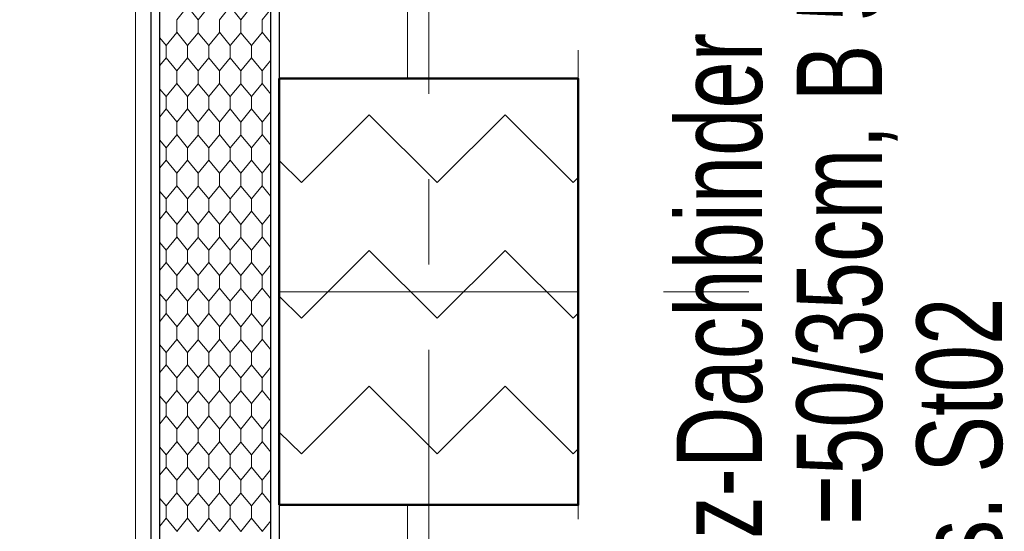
# Model space of a CAD drawing. Header units: metres. Extents: x 1306 to 1412, y -79 to 41.
# Tile 216 of 256: x 1342.466 to 1343.619, y -20.933 to -20.333. Entities that reach past the tile are written whole.
import ezdxf

# ---------------------------------------------------------------- set-up
doc = ezdxf.new("R2010")
doc.units = ezdxf.units.M
doc.header["$PDMODE"] = 65
doc.linetypes.add('AUSGEZOGEN', pattern=[0])
doc.linetypes.add('STRICHPUNKT2_S5', pattern=[0.5, 0.35, -0.05, 0.05, -0.05])
for name, color, linetype, lineweight in [('XR$2$Achsen', 4, 'AUSGEZOGEN', 13), ('XR$2$Allgemein', 4, 'AUSGEZOGEN', 13), ('XR$2$Möblierung', 4, 'AUSGEZOGEN', 13), ('XR$2$Wand', 1, 'AUSGEZOGEN', 50), ('XR$2$Wand Mauerwerk nt', 7, 'AUSGEZOGEN', 25), ('XR$3$Maßlinie 1_50', 7, 'AUSGEZOGEN', 25), ('XR$3$Text 1_50', 3, 'AUSGEZOGEN', 18), ('XR$5$Filling', 4, 'AUSGEZOGEN', 13), ('XR$5$Muster', 4, 'AUSGEZOGEN', 13)]:
    doc.layers.add(name, color=color, linetype=linetype, lineweight=lineweight)
doc.styles.add('ARIAL', font='arial.ttf')
doc.dimstyles.new('DIMSTYLE_11', dxfattribs={"dimtxt": 0.15, "dimasz": 0.03, "dimexe": 0, "dimexo": 0, "dimgap": 0.075, "dimtad": 2, "dimrnd": 0.005, "dimzin": 4, "dimdsep": 46, "dimtxsty": 'ARIAL', "dimblk1": 'ALL_ML_STRICH', "dimblk2": 'ALL_ML_STRICH', "dimsah": 1, "dimcen": 0, "dimclrd": 3, "dimclre": 3, "dimclrt": 3, "dimadec": 0, "dimazin": 0, "dimtfac": 1, "dimtdec": 0, "dimtix": 1, "dimtmove": 2, "dimatfit": 3, "dimfxl": 0, "dimtzin": 0, "dimlwd": 0, "dimlwe": 25, "dimarcsym": 0})
doc.dimstyles.new('DIMSTYLE_12', dxfattribs={"dimtxt": 0.15, "dimasz": 0.03, "dimexe": 0, "dimexo": 0, "dimgap": 0.075, "dimtad": 2, "dimdec": 3, "dimrnd": 0.005, "dimzin": 4, "dimdsep": 46, "dimtxsty": 'ARIAL', "dimblk1": 'ALL_ML_STRICH', "dimblk2": 'ALL_ML_STRICH', "dimsah": 1, "dimcen": 0, "dimclrd": 3, "dimclre": 3, "dimclrt": 3, "dimadec": 0, "dimazin": 0, "dimtfac": 1, "dimtdec": 0, "dimtix": 1, "dimtmove": 2, "dimatfit": 3, "dimfxl": 0, "dimtzin": 0, "dimlwd": 0, "dimlwe": 25, "dimarcsym": 0})
doc.dimstyles.new('DIMSTYLE_24', dxfattribs={"dimtxt": 0.225, "dimasz": 0.15, "dimexe": 0, "dimexo": 0, "dimgap": 0.1125, "dimtad": 2, "dimrnd": 0.005, "dimzin": 4, "dimdsep": 46, "dimtxsty": 'ARIAL', "dimblk1": 'ALL_ML_STRICH', "dimblk2": 'ALL_ML_STRICH', "dimsah": 1, "dimcen": 0, "dimclrd": 3, "dimclre": 3, "dimclrt": 3, "dimadec": 0, "dimazin": 0, "dimtfac": 1, "dimtdec": 0, "dimtix": 1, "dimtmove": 2, "dimatfit": 3, "dimfxl": 0, "dimtzin": 0, "dimlwd": 0, "dimlwe": 25, "dimarcsym": 0})
doc.dimstyles.new('DIMSTYLE_9', dxfattribs={"dimtxt": 0.15, "dimasz": 0.03, "dimexe": 0, "dimexo": 0, "dimgap": 0.075, "dimtad": 2, "dimdec": 1, "dimlfac": 100, "dimrnd": 0.5, "dimzin": 4, "dimdsep": 46, "dimtxsty": 'ARIAL', "dimblk1": 'ALL_ML_STRICH', "dimblk2": 'ALL_ML_STRICH', "dimsah": 1, "dimcen": 0, "dimclrd": 3, "dimclre": 3, "dimclrt": 3, "dimadec": 0, "dimazin": 0, "dimtfac": 1, "dimtdec": 0, "dimtix": 1, "dimtmove": 2, "dimatfit": 3, "dimfxl": 0, "dimtvp": 1.2, "dimtzin": 0, "dimlwd": 0, "dimlwe": 25, "dimarcsym": 0})

# ---------------------------------------------------------------- blocks, each defined once
blk = doc.blocks.new('ALL_ML_STRICH')
at = {"color": 0, "linetype": 'ByBlock', "lineweight": -2}
for p, q in [((0, -0.5), (0, 0.5)), ((-0.3, -0.3), (0.3, 0.3)), ((-1, 0), (0.5, 0))]:
    blk.add_line(p, q, dxfattribs=at)
blk = doc.blocks.new('*D782')
at = {"layer": 'DEFPOINTS', "color": 3, "linetype": 'AUSGEZOGEN', "lineweight": 25, "transparency": 33554687}
for p in [(1343.1201, -10.9591), (1343.1201, -20.1112), (1361.0601, -20.5034)]:
    blk.add_point(p, dxfattribs=at)
at = {"layer": 'XR$3$Maßlinie 1_50', "color": 3, "linetype": 'AUSGEZOGEN', "lineweight": -2, "transparency": 33554687}
for p, q in [((1343.1201, -11.0091), (1343.1201, -10.9591)), ((1343.1201, -10.9591), (1361.0601, -10.9591)), ((1361.0601, -11.0091), (1361.0601, -10.9591))]:
    blk.add_line(p, q, dxfattribs=at)
at = {"layer": 'XR$3$Maßlinie 1_50', "color": 3, "linetype": 'AUSGEZOGEN', "lineweight": 25, "transparency": 33554687, "xscale": 0.03000000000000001, "yscale": 0.03000000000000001, "zscale": 0.03000000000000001, "rotation": 180}
blk.add_blockref('ALL_ML_STRICH', (1343.1201, -10.9591), dxfattribs=at)
at = {"layer": 'XR$3$Maßlinie 1_50', "color": 3, "linetype": 'AUSGEZOGEN', "lineweight": 25, "transparency": 33554687, "xscale": 0.03000000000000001, "yscale": 0.03000000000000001, "zscale": 0.03000000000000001}
blk.add_blockref('ALL_ML_STRICH', (1361.0601, -10.9591), dxfattribs=at)
at = {"layer": 'XR$3$Maßlinie 1_50', "color": 3, "linetype": 'AUSGEZOGEN', "lineweight": 25, "transparency": 33554687, "insert": (1352.0944, -10.8315), "char_height": 0.15, "width": 0.6, "attachment_point": 5, "style": 'ARIAL'}
blk.add_mtext('\\W0.80;\\A1;{\\A1;{17.94\\H0.099000;\\S^ ;}}', dxfattribs=at)
blk = doc.blocks.new('*D925')
at = {"layer": 'DEFPOINTS', "color": 3, "linetype": 'AUSGEZOGEN', "lineweight": 25, "transparency": 33554687}
for p in [(1369.4635, -19.7832), (1340.4241, -23.5432), (1369.6038, -23.5432)]:
    blk.add_point(p, dxfattribs=at)
at = {"layer": 'XR$3$Maßlinie 1_50', "color": 3, "linetype": 'AUSGEZOGEN', "lineweight": -2, "transparency": 33554687}
for p, q in [((1340.4741, -19.7832), (1340.4241, -19.7832)), ((1340.4241, -23.5432), (1340.4241, -19.7832)), ((1340.4741, -23.5432), (1340.4241, -23.5432))]:
    blk.add_line(p, q, dxfattribs=at)
at = {"layer": 'XR$3$Maßlinie 1_50', "color": 3, "linetype": 'AUSGEZOGEN', "lineweight": 25, "transparency": 33554687, "xscale": 0.03000000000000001, "yscale": 0.03000000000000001, "zscale": 0.03000000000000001}
for p, rotation in [((1340.4241, -19.7832), 90), ((1340.4241, -23.5432), 270)]:
    blk.add_blockref('ALL_ML_STRICH', p, dxfattribs=dict(at, rotation=rotation))
at = {"layer": 'XR$3$Maßlinie 1_50', "color": 3, "linetype": 'AUSGEZOGEN', "lineweight": 25, "transparency": 33554687, "insert": (1340.2964, -21.6545), "char_height": 0.15, "width": 0.48, "attachment_point": 5, "rotation": 90, "style": 'ARIAL'}
blk.add_mtext('\\W0.80;\\A1;{\\A1;{3.76\\H0.099000;\\S^ ;}}', dxfattribs=at)
blk = doc.blocks.new('*D936')
at = {"layer": 'DEFPOINTS', "color": 3, "linetype": 'AUSGEZOGEN', "lineweight": 25, "transparency": 33554687}
for p in [(1364.6906, -20.5332), (1338.8241, -25.2932), (1365.5224, -25.2932)]:
    blk.add_point(p, dxfattribs=at)
at = {"layer": 'XR$3$Maßlinie 1_50', "color": 3, "linetype": 'AUSGEZOGEN', "lineweight": -2, "transparency": 33554687}
for p, q in [((1338.8741, -20.5332), (1338.8241, -20.5332)), ((1338.8241, -25.2932), (1338.8241, -20.5332)), ((1338.8741, -25.2932), (1338.8241, -25.2932))]:
    blk.add_line(p, q, dxfattribs=at)
at = {"layer": 'XR$3$Maßlinie 1_50', "color": 3, "linetype": 'AUSGEZOGEN', "lineweight": 25, "transparency": 33554687, "xscale": 0.03000000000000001, "yscale": 0.03000000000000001, "zscale": 0.03000000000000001}
for p, rotation in [((1338.8241, -20.5332), 90), ((1338.8241, -25.2932), 270)]:
    blk.add_blockref('ALL_ML_STRICH', p, dxfattribs=dict(at, rotation=rotation))
at = {"layer": 'XR$3$Maßlinie 1_50', "color": 3, "linetype": 'AUSGEZOGEN', "lineweight": 25, "transparency": 33554687, "insert": (1338.6965, -22.9045), "char_height": 0.15, "width": 0.48, "attachment_point": 5, "rotation": 90, "style": 'ARIAL'}
blk.add_mtext('\\W0.80;\\A1;{\\A1;{4.76\\H0.099000;\\S^ ;}}', dxfattribs=at)
blk = doc.blocks.new('*D937')
at = {"layer": 'DEFPOINTS', "color": 3, "linetype": 'AUSGEZOGEN', "lineweight": 25, "transparency": 33554687}
for p in [(1364.657, -20.2932), (1338.8241, -20.5332), (1364.6906, -20.5332)]:
    blk.add_point(p, dxfattribs=at)
at = {"layer": 'XR$3$Maßlinie 1_50', "color": 3, "linetype": 'AUSGEZOGEN', "lineweight": -2, "transparency": 33554687}
for p, q in [((1338.8741, -20.2932), (1338.8241, -20.2932)), ((1338.8241, -20.5332), (1338.8241, -20.2932)), ((1338.8741, -20.5332), (1338.8241, -20.5332))]:
    blk.add_line(p, q, dxfattribs=at)
at = {"layer": 'XR$3$Maßlinie 1_50', "color": 3, "linetype": 'AUSGEZOGEN', "lineweight": 25, "transparency": 33554687, "xscale": 0.03000000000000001, "yscale": 0.03000000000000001, "zscale": 0.03000000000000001}
for p, rotation in [((1338.8241, -20.2932), 90), ((1338.8241, -20.5332), 270)]:
    blk.add_blockref('ALL_ML_STRICH', p, dxfattribs=dict(at, rotation=rotation))
at = {"layer": 'XR$3$Maßlinie 1_50', "color": 3, "linetype": 'AUSGEZOGEN', "lineweight": 25, "transparency": 33554687, "insert": (1338.6991, -20.4184), "char_height": 0.15, "width": 0.48, "attachment_point": 5, "rotation": 90, "style": 'ARIAL'}
blk.add_mtext('\\W0.80;\\A1;{\\A1;{24\\H0.099000;\\S^ ;}}', dxfattribs=at)
blk = doc.blocks.new('*D941')
at = {"layer": 'DEFPOINTS', "color": 3, "linetype": 'AUSGEZOGEN', "lineweight": 25, "transparency": 33554687}
for p in [(1345.781, -15.8182), (1336.4241, -30.1182), (1345.781, -30.1182)]:
    blk.add_point(p, dxfattribs=at)
at = {"layer": 'XR$3$Maßlinie 1_50', "color": 3, "linetype": 'AUSGEZOGEN', "lineweight": -2, "transparency": 33554687}
for p, q in [((1337.0241, -15.8182), (1336.4241, -15.8182)), ((1336.4241, -30.1182), (1336.4241, -15.8182)), ((1337.0241, -30.1182), (1336.4241, -30.1182))]:
    blk.add_line(p, q, dxfattribs=at)
at = {"layer": 'XR$3$Maßlinie 1_50', "color": 3, "linetype": 'AUSGEZOGEN', "lineweight": 25, "transparency": 33554687, "xscale": 0.15, "yscale": 0.15, "zscale": 0.15}
for p, rotation in [((1336.4241, -15.8182), 90), ((1336.4241, -30.1182), 270)]:
    blk.add_blockref('ALL_ML_STRICH', p, dxfattribs=dict(at, rotation=rotation))
at = {"layer": 'XR$3$Maßlinie 1_50', "color": 3, "linetype": 'AUSGEZOGEN', "lineweight": 25, "transparency": 33554687, "insert": (1336.2577, -22.9617), "char_height": 0.225, "width": 0.9, "attachment_point": 5, "rotation": 90, "style": 'ARIAL'}
blk.add_mtext('\\W0.80;\\A1;{\\fArial|i0|b1;\\A1;{14.30\\H0.148500;\\S^ ;}}', dxfattribs=at)
blk = doc.blocks.new('*D947')
at = {"layer": 'DEFPOINTS', "color": 3, "linetype": 'AUSGEZOGEN', "lineweight": 25, "transparency": 33554687}
for p in [(1360.4431, -16.2182), (1338.0241, -29.7182), (1360.4431, -29.7182)]:
    blk.add_point(p, dxfattribs=at)
at = {"layer": 'XR$3$Maßlinie 1_50', "color": 3, "linetype": 'AUSGEZOGEN', "lineweight": -2, "transparency": 33554687}
for p, q in [((1338.0741, -16.2182), (1338.0241, -16.2182)), ((1338.0241, -29.7182), (1338.0241, -16.2182)), ((1338.0741, -29.7182), (1338.0241, -29.7182))]:
    blk.add_line(p, q, dxfattribs=at)
at = {"layer": 'XR$3$Maßlinie 1_50', "color": 3, "linetype": 'AUSGEZOGEN', "lineweight": 25, "transparency": 33554687, "xscale": 0.03000000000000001, "yscale": 0.03000000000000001, "zscale": 0.03000000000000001}
for p, rotation in [((1338.0241, -16.2182), 90), ((1338.0241, -29.7182), 270)]:
    blk.add_blockref('ALL_ML_STRICH', p, dxfattribs=dict(at, rotation=rotation))
at = {"layer": 'XR$3$Maßlinie 1_50', "color": 3, "linetype": 'AUSGEZOGEN', "lineweight": 25, "transparency": 33554687, "insert": (1337.8964, -22.964), "char_height": 0.15, "width": 0.6, "attachment_point": 5, "rotation": 90, "style": 'ARIAL'}
blk.add_mtext('\\W0.80;\\A1;{\\A1;{13.50\\H0.099000;\\S^ ;}}', dxfattribs=at)
blk = doc.blocks.new('*D954')
at = {"layer": 'DEFPOINTS', "color": 3, "linetype": 'AUSGEZOGEN', "lineweight": 25, "transparency": 33554687}
for p in [(1348.5771, -16.2182), (1337.2241, -29.7182), (1351.262, -29.7182)]:
    blk.add_point(p, dxfattribs=at)
at = {"layer": 'XR$3$Maßlinie 1_50', "color": 3, "linetype": 'AUSGEZOGEN', "lineweight": -2, "transparency": 33554687}
for p, q in [((1337.2741, -16.2182), (1337.2241, -16.2182)), ((1337.2241, -29.7182), (1337.2241, -16.2182)), ((1337.2741, -29.7182), (1337.2241, -29.7182))]:
    blk.add_line(p, q, dxfattribs=at)
at = {"layer": 'XR$3$Maßlinie 1_50', "color": 3, "linetype": 'AUSGEZOGEN', "lineweight": 25, "transparency": 33554687, "xscale": 0.03000000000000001, "yscale": 0.03000000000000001, "zscale": 0.03000000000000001}
for p, rotation in [((1337.2241, -16.2182), 90), ((1337.2241, -29.7182), 270)]:
    blk.add_blockref('ALL_ML_STRICH', p, dxfattribs=dict(at, rotation=rotation))
at = {"layer": 'XR$3$Maßlinie 1_50', "color": 3, "linetype": 'AUSGEZOGEN', "lineweight": 25, "transparency": 33554687, "insert": (1337.0964, -22.964), "char_height": 0.15, "width": 0.6, "attachment_point": 5, "rotation": 90, "style": 'ARIAL'}
blk.add_mtext('\\W0.80;\\A1;{\\A1;{13.50\\H0.099000;\\S^ ;}}', dxfattribs=at)
blk = doc.blocks.new('*D959')
at = {"layer": 'DEFPOINTS', "color": 3, "linetype": 'AUSGEZOGEN', "lineweight": 25, "transparency": 33554687}
for p in [(1342.9601, -15.8182), (1341.2241, -27.7032), (1342.6271, -27.7032)]:
    blk.add_point(p, dxfattribs=at)
at = {"layer": 'XR$3$Maßlinie 1_50', "color": 3, "linetype": 'AUSGEZOGEN', "lineweight": -2, "transparency": 33554687}
for p, q in [((1341.2741, -15.8182), (1341.2241, -15.8182)), ((1341.2241, -27.7032), (1341.2241, -15.8182)), ((1341.2741, -27.7032), (1341.2241, -27.7032))]:
    blk.add_line(p, q, dxfattribs=at)
at = {"layer": 'XR$3$Maßlinie 1_50', "color": 3, "linetype": 'AUSGEZOGEN', "lineweight": 25, "transparency": 33554687, "xscale": 0.03000000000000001, "yscale": 0.03000000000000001, "zscale": 0.03000000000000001}
for p, rotation in [((1341.2241, -15.8182), 90), ((1341.2241, -27.7032), 270)]:
    blk.add_blockref('ALL_ML_STRICH', p, dxfattribs=dict(at, rotation=rotation))
at = {"layer": 'XR$3$Maßlinie 1_50', "color": 3, "linetype": 'AUSGEZOGEN', "lineweight": 25, "transparency": 33554687, "insert": (1341.0965, -21.7445), "char_height": 0.15, "width": 0.72, "attachment_point": 5, "rotation": 90, "style": 'ARIAL'}
blk.add_mtext('\\W0.80;\\A1;{\\A1;{11.88\\H0.099000;\\S5^ ;}}', dxfattribs=at)
blk = doc.blocks.new('*D1081')
at = {"layer": 'DEFPOINTS', "color": 3, "linetype": 'AUSGEZOGEN', "lineweight": 25, "transparency": 33554687}
for p in [(1365.909, -20.5332), (1339.6241, -25.2932), (1365.8652, -25.2932)]:
    blk.add_point(p, dxfattribs=at)
at = {"layer": 'XR$3$Maßlinie 1_50', "color": 3, "linetype": 'AUSGEZOGEN', "lineweight": -2, "transparency": 33554687}
for p, q in [((1339.6741, -20.5332), (1339.6241, -20.5332)), ((1339.6241, -25.2932), (1339.6241, -20.5332)), ((1339.6741, -25.2932), (1339.6241, -25.2932))]:
    blk.add_line(p, q, dxfattribs=at)
at = {"layer": 'XR$3$Maßlinie 1_50', "color": 3, "linetype": 'AUSGEZOGEN', "lineweight": 25, "transparency": 33554687, "xscale": 0.03000000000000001, "yscale": 0.03000000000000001, "zscale": 0.03000000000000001}
for p, rotation in [((1339.6241, -20.5332), 90), ((1339.6241, -25.2932), 270)]:
    blk.add_blockref('ALL_ML_STRICH', p, dxfattribs=dict(at, rotation=rotation))
at = {"layer": 'XR$3$Maßlinie 1_50', "color": 3, "linetype": 'AUSGEZOGEN', "lineweight": 25, "transparency": 33554687, "insert": (1339.4965, -22.9045), "char_height": 0.15, "width": 0.48, "attachment_point": 5, "rotation": 90, "style": 'ARIAL'}
blk.add_mtext('\\W0.80;\\A1;{\\A1;{4.76\\H0.099000;\\S^ ;}}', dxfattribs=at)
blk = doc.blocks.new('*D1082')
at = {"layer": 'DEFPOINTS', "color": 3, "linetype": 'AUSGEZOGEN', "lineweight": 25, "transparency": 33554687}
for p in [(1365.728, -20.2932), (1339.6241, -20.5332), (1365.909, -20.5332)]:
    blk.add_point(p, dxfattribs=at)
at = {"layer": 'XR$3$Maßlinie 1_50', "color": 3, "linetype": 'AUSGEZOGEN', "lineweight": -2, "transparency": 33554687}
for p, q in [((1339.6741, -20.2932), (1339.6241, -20.2932)), ((1339.6241, -20.5332), (1339.6241, -20.2932)), ((1339.6741, -20.5332), (1339.6241, -20.5332))]:
    blk.add_line(p, q, dxfattribs=at)
at = {"layer": 'XR$3$Maßlinie 1_50', "color": 3, "linetype": 'AUSGEZOGEN', "lineweight": 25, "transparency": 33554687, "xscale": 0.03000000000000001, "yscale": 0.03000000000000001, "zscale": 0.03000000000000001}
for p, rotation in [((1339.6241, -20.2932), 90), ((1339.6241, -20.5332), 270)]:
    blk.add_blockref('ALL_ML_STRICH', p, dxfattribs=dict(at, rotation=rotation))
at = {"layer": 'XR$3$Maßlinie 1_50', "color": 3, "linetype": 'AUSGEZOGEN', "lineweight": 25, "transparency": 33554687, "insert": (1339.4991, -20.4184), "char_height": 0.15, "width": 0.48, "attachment_point": 5, "rotation": 90, "style": 'ARIAL'}
blk.add_mtext('\\W0.80;\\A1;{\\A1;{24\\H0.099000;\\S^ ;}}', dxfattribs=at)
blk = doc.blocks.new('MUSTER_1')
at = {"layer": 'XR$5$Muster', "color": 52, "linetype": 'AUSGEZOGEN', "lineweight": 13, "transparency": 33554687}
for p, q in [((1342.75, -20.3326), (1342.7601, -20.3201)), ((1342.65, -20.34), (1342.65, -20.3326)), ((1342.65, -20.3474), (1342.65, -20.34)), ((1342.6749, -20.3327), (1342.6749, -20.34)), ((1342.6749, -20.3479), (1342.6749, -20.34)), ((1342.7, -20.34), (1342.7, -20.3326)), ((1342.7, -20.3474), (1342.7, -20.34)), ((1342.7249, -20.3327), (1342.7249, -20.34)), ((1342.7249, -20.3479), (1342.7249, -20.34)), ((1342.75, -20.34), (1342.75, -20.3326)), ((1342.75, -20.3474), (1342.75, -20.34)), ((1342.65, -20.3475), (1342.6375, -20.3627)), ((1342.6624, -20.3627), (1342.65, -20.3474)), ((1342.7, -20.3475), (1342.6875, -20.3627)), ((1342.7124, -20.3627), (1342.7, -20.3474)), ((1342.75, -20.3475), (1342.7375, -20.3627)), ((1342.7601, -20.3599), (1342.75, -20.3474)), ((1342.6375, -20.3627), (1342.6301, -20.354)), ((1342.6375, -20.3773), (1342.6375, -20.3627)), ((1342.6624, -20.3627), (1342.6624, -20.3773)), ((1342.6875, -20.3773), (1342.6875, -20.3627)), ((1342.7124, -20.3627), (1342.7124, -20.3773)), ((1342.7375, -20.3773), (1342.7375, -20.3627)), ((1342.6301, -20.3864), (1342.6375, -20.3773)), ((1342.65, -20.3925), (1342.6375, -20.3773)), ((1342.7, -20.3925), (1342.6875, -20.3773)), ((1342.75, -20.3925), (1342.7375, -20.3773)), ((1342.75, -20.3926), (1342.7601, -20.3801)), ((1342.65, -20.4), (1342.65, -20.3926)), ((1342.6749, -20.3927), (1342.6749, -20.4)), ((1342.7, -20.4), (1342.7, -20.3926)), ((1342.7249, -20.3927), (1342.7249, -20.4)), ((1342.75, -20.4), (1342.75, -20.3926)), ((1342.65, -20.4075), (1342.6375, -20.4227)), ((1342.65, -20.4074), (1342.65, -20.4)), ((1342.6624, -20.4227), (1342.65, -20.4074)), ((1342.6749, -20.4079), (1342.6749, -20.4)), ((1342.7, -20.4075), (1342.6875, -20.4227)), ((1342.7, -20.4074), (1342.7, -20.4)), ((1342.7124, -20.4227), (1342.7, -20.4074)), ((1342.7249, -20.4079), (1342.7249, -20.4)), ((1342.75, -20.4075), (1342.7375, -20.4227)), ((1342.75, -20.4074), (1342.75, -20.4)), ((1342.7601, -20.4199), (1342.75, -20.4074)), ((1342.6375, -20.4227), (1342.6301, -20.414)), ((1342.6375, -20.4373), (1342.6375, -20.4227)), ((1342.6624, -20.4227), (1342.6624, -20.4373)), ((1342.6875, -20.4373), (1342.6875, -20.4227)), ((1342.7124, -20.4227), (1342.7124, -20.4373)), ((1342.7375, -20.4373), (1342.7375, -20.4227)), ((1342.6301, -20.4464), (1342.6375, -20.4373)), ((1342.65, -20.4525), (1342.6375, -20.4373)), ((1342.7, -20.4525), (1342.6875, -20.4373)), ((1342.75, -20.4525), (1342.7375, -20.4373)), ((1342.75, -20.4526), (1342.7601, -20.4401)), ((1342.65, -20.46), (1342.65, -20.4526)), ((1342.6749, -20.4527), (1342.6749, -20.46)), ((1342.7, -20.46), (1342.7, -20.4526)), ((1342.7249, -20.4527), (1342.7249, -20.46)), ((1342.75, -20.46), (1342.75, -20.4526)), ((1342.65, -20.4675), (1342.6375, -20.4827)), ((1342.65, -20.4674), (1342.65, -20.46)), ((1342.6624, -20.4827), (1342.65, -20.4674)), ((1342.6749, -20.4679), (1342.6749, -20.46)), ((1342.7, -20.4675), (1342.6875, -20.4827)), ((1342.7, -20.4674), (1342.7, -20.46)), ((1342.7124, -20.4827), (1342.7, -20.4674)), ((1342.7249, -20.4679), (1342.7249, -20.46)), ((1342.75, -20.4675), (1342.7375, -20.4827)), ((1342.75, -20.4674), (1342.75, -20.46)), ((1342.7601, -20.4799), (1342.75, -20.4674)), ((1342.6375, -20.4827), (1342.6301, -20.474)), ((1342.6375, -20.4973), (1342.6375, -20.4827)), ((1342.6624, -20.4827), (1342.6624, -20.4973)), ((1342.6875, -20.4973), (1342.6875, -20.4827)), ((1342.7124, -20.4827), (1342.7124, -20.4973)), ((1342.7375, -20.4973), (1342.7375, -20.4827)), ((1342.6301, -20.5064), (1342.6375, -20.4973)), ((1342.65, -20.5125), (1342.6375, -20.4973)), ((1342.7, -20.5125), (1342.6875, -20.4973)), ((1342.75, -20.5125), (1342.7375, -20.4973)), ((1342.75, -20.5126), (1342.7601, -20.5001)), ((1342.65, -20.52), (1342.65, -20.5126)), ((1342.6749, -20.5127), (1342.6749, -20.52)), ((1342.7, -20.52), (1342.7, -20.5126)), ((1342.7249, -20.5127), (1342.7249, -20.52)), ((1342.75, -20.52), (1342.75, -20.5126)), ((1342.65, -20.5274), (1342.65, -20.52)), ((1342.6749, -20.5279), (1342.6749, -20.52)), ((1342.7, -20.5274), (1342.7, -20.52)), ((1342.7249, -20.5279), (1342.7249, -20.52)), ((1342.75, -20.5274), (1342.75, -20.52)), ((1342.6375, -20.5427), (1342.6301, -20.534)), ((1342.65, -20.5275), (1342.6375, -20.5427)), ((1342.6624, -20.5427), (1342.65, -20.5274)), ((1342.7, -20.5275), (1342.6875, -20.5427)), ((1342.7124, -20.5427), (1342.7, -20.5274)), ((1342.75, -20.5275), (1342.7375, -20.5427)), ((1342.7601, -20.5399), (1342.75, -20.5274)), ((1342.6375, -20.5573), (1342.6375, -20.5427)), ((1342.6624, -20.5427), (1342.6624, -20.5573)), ((1342.6875, -20.5573), (1342.6875, -20.5427)), ((1342.7124, -20.5427), (1342.7124, -20.5573)), ((1342.7375, -20.5573), (1342.7375, -20.5427)), ((1342.6301, -20.5664), (1342.6375, -20.5573)), ((1342.65, -20.5725), (1342.6375, -20.5573)), ((1342.7, -20.5725), (1342.6875, -20.5573)), ((1342.75, -20.5725), (1342.7375, -20.5573)), ((1342.75, -20.5726), (1342.7601, -20.5601)), ((1342.65, -20.58), (1342.65, -20.5726)), ((1342.65, -20.5874), (1342.65, -20.58)), ((1342.6749, -20.5727), (1342.6749, -20.58)), ((1342.6749, -20.5879), (1342.6749, -20.58)), ((1342.7, -20.58), (1342.7, -20.5726)), ((1342.7, -20.5874), (1342.7, -20.58)), ((1342.7249, -20.5727), (1342.7249, -20.58)), ((1342.7249, -20.5879), (1342.7249, -20.58)), ((1342.75, -20.58), (1342.75, -20.5726)), ((1342.75, -20.5874), (1342.75, -20.58)), ((1342.6375, -20.6027), (1342.6301, -20.594)), ((1342.65, -20.5875), (1342.6375, -20.6027)), ((1342.6624, -20.6027), (1342.65, -20.5874)), ((1342.7, -20.5875), (1342.6875, -20.6027)), ((1342.7124, -20.6027), (1342.7, -20.5874)), ((1342.75, -20.5875), (1342.7375, -20.6027)), ((1342.7601, -20.5999), (1342.75, -20.5874)), ((1342.6375, -20.6173), (1342.6375, -20.6027)), ((1342.6624, -20.6027), (1342.6624, -20.6173)), ((1342.6875, -20.6173), (1342.6875, -20.6027)), ((1342.7124, -20.6027), (1342.7124, -20.6173)), ((1342.7375, -20.6173), (1342.7375, -20.6027)), ((1342.6301, -20.6264), (1342.6375, -20.6173)), ((1342.65, -20.6325), (1342.6375, -20.6173)), ((1342.7, -20.6325), (1342.6875, -20.6173)), ((1342.75, -20.6325), (1342.7375, -20.6173)), ((1342.75, -20.6326), (1342.7601, -20.6201)), ((1342.65, -20.64), (1342.65, -20.6326)), ((1342.65, -20.6474), (1342.65, -20.64)), ((1342.6749, -20.6327), (1342.6749, -20.64)), ((1342.6749, -20.6479), (1342.6749, -20.64)), ((1342.7, -20.64), (1342.7, -20.6326)), ((1342.7, -20.6474), (1342.7, -20.64)), ((1342.7249, -20.6327), (1342.7249, -20.64)), ((1342.7249, -20.6479), (1342.7249, -20.64)), ((1342.75, -20.64), (1342.75, -20.6326)), ((1342.75, -20.6474), (1342.75, -20.64)), ((1342.65, -20.6475), (1342.6375, -20.6627)), ((1342.6624, -20.6627), (1342.65, -20.6474)), ((1342.7, -20.6475), (1342.6875, -20.6627)), ((1342.7124, -20.6627), (1342.7, -20.6474)), ((1342.75, -20.6475), (1342.7375, -20.6627)), ((1342.7601, -20.6599), (1342.75, -20.6474)), ((1342.6375, -20.6627), (1342.6301, -20.654)), ((1342.6375, -20.6773), (1342.6375, -20.6627)), ((1342.6624, -20.6627), (1342.6624, -20.6773)), ((1342.6875, -20.6773), (1342.6875, -20.6627)), ((1342.7124, -20.6627), (1342.7124, -20.6773)), ((1342.7375, -20.6773), (1342.7375, -20.6627)), ((1342.6301, -20.6864), (1342.6375, -20.6773)), ((1342.65, -20.6925), (1342.6375, -20.6773)), ((1342.7, -20.6925), (1342.6875, -20.6773)), ((1342.75, -20.6925), (1342.7375, -20.6773)), ((1342.75, -20.6926), (1342.7601, -20.6801)), ((1342.65, -20.7), (1342.65, -20.6926)), ((1342.6749, -20.6927), (1342.6749, -20.7)), ((1342.7, -20.7), (1342.7, -20.6926)), ((1342.7249, -20.6927), (1342.7249, -20.7)), ((1342.75, -20.7), (1342.75, -20.6926)), ((1342.65, -20.7075), (1342.6375, -20.7227)), ((1342.65, -20.7074), (1342.65, -20.7)), ((1342.6624, -20.7227), (1342.65, -20.7074)), ((1342.6749, -20.7079), (1342.6749, -20.7)), ((1342.7, -20.7075), (1342.6875, -20.7227)), ((1342.7, -20.7074), (1342.7, -20.7)), ((1342.7124, -20.7227), (1342.7, -20.7074)), ((1342.7249, -20.7079), (1342.7249, -20.7)), ((1342.75, -20.7075), (1342.7375, -20.7227)), ((1342.75, -20.7074), (1342.75, -20.7)), ((1342.7601, -20.7199), (1342.75, -20.7074)), ((1342.6375, -20.7227), (1342.6301, -20.714)), ((1342.6375, -20.7373), (1342.6375, -20.7227)), ((1342.6624, -20.7227), (1342.6624, -20.7373)), ((1342.6875, -20.7373), (1342.6875, -20.7227)), ((1342.7124, -20.7227), (1342.7124, -20.7373)), ((1342.7375, -20.7373), (1342.7375, -20.7227)), ((1342.6301, -20.7464), (1342.6375, -20.7373)), ((1342.65, -20.7525), (1342.6375, -20.7373)), ((1342.7, -20.7525), (1342.6875, -20.7373)), ((1342.75, -20.7525), (1342.7375, -20.7373)), ((1342.75, -20.7526), (1342.7601, -20.7401)), ((1342.65, -20.76), (1342.65, -20.7526)), ((1342.6749, -20.7527), (1342.6749, -20.76)), ((1342.7, -20.76), (1342.7, -20.7526)), ((1342.7249, -20.7527), (1342.7249, -20.76)), ((1342.75, -20.76), (1342.75, -20.7526)), ((1342.65, -20.7675), (1342.6375, -20.7827)), ((1342.65, -20.7674), (1342.65, -20.76)), ((1342.6624, -20.7827), (1342.65, -20.7674)), ((1342.6749, -20.7679), (1342.6749, -20.76)), ((1342.7, -20.7675), (1342.6875, -20.7827)), ((1342.7, -20.7674), (1342.7, -20.76)), ((1342.7124, -20.7827), (1342.7, -20.7674)), ((1342.7249, -20.7679), (1342.7249, -20.76)), ((1342.75, -20.7675), (1342.7375, -20.7827)), ((1342.75, -20.7674), (1342.75, -20.76)), ((1342.7601, -20.7799), (1342.75, -20.7674)), ((1342.6375, -20.7827), (1342.6301, -20.774)), ((1342.6375, -20.7973), (1342.6375, -20.7827)), ((1342.6624, -20.7827), (1342.6624, -20.7973)), ((1342.6875, -20.7973), (1342.6875, -20.7827)), ((1342.7124, -20.7827), (1342.7124, -20.7973)), ((1342.7375, -20.7973), (1342.7375, -20.7827)), ((1342.6301, -20.8064), (1342.6375, -20.7973)), ((1342.65, -20.8125), (1342.6375, -20.7973)), ((1342.7, -20.8125), (1342.6875, -20.7973)), ((1342.75, -20.8125), (1342.7375, -20.7973)), ((1342.75, -20.8126), (1342.7601, -20.8001)), ((1342.65, -20.82), (1342.65, -20.8126)), ((1342.6749, -20.8127), (1342.6749, -20.82)), ((1342.7, -20.82), (1342.7, -20.8126)), ((1342.7249, -20.8127), (1342.7249, -20.82)), ((1342.75, -20.82), (1342.75, -20.8126)), ((1342.65, -20.8274), (1342.65, -20.82)), ((1342.6749, -20.8279), (1342.6749, -20.82)), ((1342.7, -20.8274), (1342.7, -20.82)), ((1342.7249, -20.8279), (1342.7249, -20.82)), ((1342.75, -20.8274), (1342.75, -20.82)), ((1342.6375, -20.8427), (1342.6301, -20.834)), ((1342.65, -20.8275), (1342.6375, -20.8427)), ((1342.6624, -20.8427), (1342.65, -20.8274)), ((1342.7, -20.8275), (1342.6875, -20.8427)), ((1342.7124, -20.8427), (1342.7, -20.8274)), ((1342.75, -20.8275), (1342.7375, -20.8427)), ((1342.7601, -20.8399), (1342.75, -20.8274)), ((1342.6375, -20.8573), (1342.6375, -20.8427)), ((1342.6624, -20.8427), (1342.6624, -20.8573)), ((1342.6875, -20.8573), (1342.6875, -20.8427)), ((1342.7124, -20.8427), (1342.7124, -20.8573)), ((1342.7375, -20.8573), (1342.7375, -20.8427)), ((1342.6301, -20.8664), (1342.6375, -20.8573)), ((1342.65, -20.8725), (1342.6375, -20.8573)), ((1342.7, -20.8725), (1342.6875, -20.8573)), ((1342.75, -20.8725), (1342.7375, -20.8573)), ((1342.75, -20.8726), (1342.7601, -20.8601)), ((1342.65, -20.88), (1342.65, -20.8726)), ((1342.65, -20.8874), (1342.65, -20.88)), ((1342.6749, -20.8727), (1342.6749, -20.88)), ((1342.6749, -20.8879), (1342.6749, -20.88)), ((1342.7, -20.88), (1342.7, -20.8726)), ((1342.7, -20.8874), (1342.7, -20.88)), ((1342.7249, -20.8727), (1342.7249, -20.88)), ((1342.7249, -20.8879), (1342.7249, -20.88)), ((1342.75, -20.88), (1342.75, -20.8726)), ((1342.75, -20.8874), (1342.75, -20.88)), ((1342.6375, -20.9027), (1342.6301, -20.894)), ((1342.65, -20.8875), (1342.6375, -20.9027)), ((1342.6624, -20.9027), (1342.65, -20.8874)), ((1342.7, -20.8875), (1342.6875, -20.9027)), ((1342.7124, -20.9027), (1342.7, -20.8874)), ((1342.75, -20.8875), (1342.7375, -20.9027)), ((1342.7601, -20.8999), (1342.75, -20.8874)), ((1342.6375, -20.9173), (1342.6375, -20.9027)), ((1342.6624, -20.9027), (1342.6624, -20.9173)), ((1342.6875, -20.9173), (1342.6875, -20.9027)), ((1342.7124, -20.9027), (1342.7124, -20.9173)), ((1342.7375, -20.9173), (1342.7375, -20.9027)), ((1342.6301, -20.9264), (1342.6375, -20.9173)), ((1342.65, -20.9325), (1342.6375, -20.9173)), ((1342.7, -20.9325), (1342.6875, -20.9173)), ((1342.75, -20.9325), (1342.7375, -20.9173)), ((1342.75, -20.9326), (1342.7601, -20.9201))]:
    blk.add_line(p, q, dxfattribs=at)
for points in [[(1342.65, -20.3326), (1342.6624, -20.3173), (1342.6749, -20.3327), (1342.6875, -20.3173)], [(1342.7, -20.3326), (1342.7124, -20.3173), (1342.7249, -20.3327), (1342.7375, -20.3173)], [(1342.6875, -20.3627), (1342.6749, -20.3479), (1342.6624, -20.3627)], [(1342.7375, -20.3627), (1342.7249, -20.3479), (1342.7124, -20.3627)], [(1342.65, -20.3926), (1342.6624, -20.3773), (1342.6749, -20.3927), (1342.6875, -20.3773)], [(1342.7, -20.3926), (1342.7124, -20.3773), (1342.7249, -20.3927), (1342.7375, -20.3773)], [(1342.6875, -20.4227), (1342.6749, -20.4079), (1342.6624, -20.4227)], [(1342.7375, -20.4227), (1342.7249, -20.4079), (1342.7124, -20.4227)], [(1342.65, -20.4526), (1342.6624, -20.4373), (1342.6749, -20.4527), (1342.6875, -20.4373)], [(1342.7, -20.4526), (1342.7124, -20.4373), (1342.7249, -20.4527), (1342.7375, -20.4373)], [(1342.6875, -20.4827), (1342.6749, -20.4679), (1342.6624, -20.4827)], [(1342.7375, -20.4827), (1342.7249, -20.4679), (1342.7124, -20.4827)], [(1342.65, -20.5126), (1342.6624, -20.4973), (1342.6749, -20.5127), (1342.6875, -20.4973)], [(1342.7, -20.5126), (1342.7124, -20.4973), (1342.7249, -20.5127), (1342.7375, -20.4973)], [(1342.6875, -20.5427), (1342.6749, -20.5279), (1342.6624, -20.5427)], [(1342.7375, -20.5427), (1342.7249, -20.5279), (1342.7124, -20.5427)], [(1342.65, -20.5726), (1342.6624, -20.5573), (1342.6749, -20.5727), (1342.6875, -20.5573)], [(1342.7, -20.5726), (1342.7124, -20.5573), (1342.7249, -20.5727), (1342.7375, -20.5573)], [(1342.6875, -20.6027), (1342.6749, -20.5879), (1342.6624, -20.6027)], [(1342.7375, -20.6027), (1342.7249, -20.5879), (1342.7124, -20.6027)], [(1342.65, -20.6326), (1342.6624, -20.6173), (1342.6749, -20.6327), (1342.6875, -20.6173)], [(1342.7, -20.6326), (1342.7124, -20.6173), (1342.7249, -20.6327), (1342.7375, -20.6173)], [(1342.6875, -20.6627), (1342.6749, -20.6479), (1342.6624, -20.6627)], [(1342.7375, -20.6627), (1342.7249, -20.6479), (1342.7124, -20.6627)], [(1342.65, -20.6926), (1342.6624, -20.6773), (1342.6749, -20.6927), (1342.6875, -20.6773)], [(1342.7, -20.6926), (1342.7124, -20.6773), (1342.7249, -20.6927), (1342.7375, -20.6773)], [(1342.6875, -20.7227), (1342.6749, -20.7079), (1342.6624, -20.7227)], [(1342.7375, -20.7227), (1342.7249, -20.7079), (1342.7124, -20.7227)], [(1342.65, -20.7526), (1342.6624, -20.7373), (1342.6749, -20.7527), (1342.6875, -20.7373)], [(1342.7, -20.7526), (1342.7124, -20.7373), (1342.7249, -20.7527), (1342.7375, -20.7373)], [(1342.6875, -20.7827), (1342.6749, -20.7679), (1342.6624, -20.7827)], [(1342.7375, -20.7827), (1342.7249, -20.7679), (1342.7124, -20.7827)], [(1342.65, -20.8126), (1342.6624, -20.7973), (1342.6749, -20.8127), (1342.6875, -20.7973)], [(1342.7, -20.8126), (1342.7124, -20.7973), (1342.7249, -20.8127), (1342.7375, -20.7973)], [(1342.6875, -20.8427), (1342.6749, -20.8279), (1342.6624, -20.8427)], [(1342.7375, -20.8427), (1342.7249, -20.8279), (1342.7124, -20.8427)], [(1342.65, -20.8726), (1342.6624, -20.8573), (1342.6749, -20.8727), (1342.6875, -20.8573)], [(1342.7, -20.8726), (1342.7124, -20.8573), (1342.7249, -20.8727), (1342.7375, -20.8573)], [(1342.6875, -20.9027), (1342.6749, -20.8879), (1342.6624, -20.9027)], [(1342.7375, -20.9027), (1342.7249, -20.8879), (1342.7124, -20.9027)], [(1342.65, -20.9326), (1342.6624, -20.9173), (1342.6749, -20.9327), (1342.6875, -20.9173)], [(1342.7, -20.9326), (1342.7124, -20.9173), (1342.7249, -20.9327), (1342.7375, -20.9173)]]:
    blk.add_lwpolyline(points, dxfattribs=at)

msp = doc.modelspace()

# ---------------------------------------------------------------- hatches: boundary and pattern name
at = {"layer": 'XR$5$Filling', "linetype": 'AUSGEZOGEN', "lineweight": 13, "transparency": 33554687}
h = msp.add_hatch(dxfattribs=at)
h.set_pattern_fill('MUSTER', color=4, scale=0.1125, angle=45, style=0, pattern_type=2)
h.set_pattern_definition([(45, (-3e-17, 0.3182), (-1e-17, 0.159099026), [0.1125, -0.1125]), (135, (-3e-17, 0.3182), (-0.159099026, 1e-17), [0.1125, -0.1125])])
h.paths.add_polyline_path([(1342.7701, -20.4016), (1342.7701, -20.9016), (1343.1201, -20.9016), (1343.1201, -20.4016)], flags=0)

# ---------------------------------------------------------------- linework, layer by layer
at = {"layer": 'XR$2$Achsen', "color": 4, "linetype": 'STRICHPUNKT2_S5', "lineweight": 13, "transparency": 33554687}
for p, q in [((1343.1201, -15.8182), (1343.1201, -30.1182)), ((1342.9451, -20.0696), (1342.9451, -21.3596)), ((1342.7701, -20.6516), (1343.3811, -20.6516))]:
    msp.add_line(p, q, dxfattribs=at)
at = {"layer": 'XR$2$Allgemein', "color": 7, "linetype": 'AUSGEZOGEN', "lineweight": 25, "transparency": 33554687}
msp.add_line((1342.7701, -16.2182), (1342.7701, -27.7032), dxfattribs=at)
at = {"layer": 'XR$2$Möblierung', "color": 35, "linetype": 'AUSGEZOGEN', "lineweight": 13, "transparency": 33554687}
msp.add_line((1342.6201, -27.7582), (1342.6201, -15.6682), dxfattribs=at)
at = {"layer": 'XR$2$Wand', "color": 1, "linetype": 'AUSGEZOGEN', "lineweight": 50, "transparency": 33554687}
msp.add_lwpolyline([(1342.7701, -20.9016), (1343.1201, -20.9016), (1343.1201, -20.4016), (1342.7701, -20.4016), (1342.7701, -20.9016)], close=True, dxfattribs=at)
at = {"layer": 'XR$2$Wand Mauerwerk nt', "color": 4, "linetype": 'AUSGEZOGEN', "lineweight": 13, "transparency": 33554687}
for p, q in [((1342.6015, -27.7582), (1342.6015, -15.6496)), ((1342.9201, -16.2182), (1342.9201, -20.4016)), ((1342.9201, -20.9016), (1342.9201, -25.0349))]:
    msp.add_line(p, q, dxfattribs=at)
at = {"layer": 'XR$2$Wand Mauerwerk nt', "color": 4, "linetype": 'AUSGEZOGEN', "lineweight": 25, "transparency": 33554687}
for p, q in [((1342.6201, -27.7582), (1342.6201, -15.6682)), ((1342.6301, -27.7582), (1342.6301, -15.6782)), ((1342.7601, -27.7582), (1342.7601, -15.8082))]:
    msp.add_line(p, q, dxfattribs=at)

# ---------------------------------------------------------------- block references
at = {"layer": 'XR$5$Muster', "color": 52, "linetype": 'AUSGEZOGEN', "lineweight": 13, "transparency": 33554687}
msp.add_blockref('MUSTER_1', (0, 0), dxfattribs=at)

# ---------------------------------------------------------------- texts
at = {"layer": 'XR$3$Text 1_50', "color": 4, "linetype": 'AUSGEZOGEN', "lineweight": 35, "transparency": 33554687, "insert": (1343.2353, -21.0912), "char_height": 0.1, "width": 1.474065, "attachment_point": 1, "rotation": 90, "line_spacing_factor": 0.843373, "style": 'ARIAL'}
msp.add_mtext('\\A1;{\\fArial|i0|b0;\\H0.100000;\\W0.714286;\\C4;Holz-Dachbinder}\\P{\\fArial|i0|b0;\\H0.100000;\\W0.714286;\\C4;b/h =50/35cm, B 500SA, C30/37}\\P{\\fArial|i0|b0;\\H0.100000;\\W0.714286;\\C4;Pos. St02}\\P', dxfattribs=at)

# ---------------------------------------------------------------- dimensions: what is measured, and where the dimension line sits
at = {"layer": 'XR$3$Maßlinie 1_50', "color": 3, "linetype": 'AUSGEZOGEN', "lineweight": 25, "transparency": 33554687}
dim = msp.add_linear_dim(base=(1361.0601, -10.9591), p1=(1343.1201, -11.0091), p2=(1361.0601, -11.0091), dimstyle='DIMSTYLE_11', override={"dimpost": '<>', "dimclrd": 3, "dimclre": 3, "dimclrt": 3, "dimlwd": 0, "dimlwe": 25}, dxfattribs=at)
dim.commit()
dim.dimension.update_dxf_attribs({"geometry": '*D782', "text_midpoint": (1352.0944, -10.8315), "dimtype": 160})
for base, p1, p2, dimstyle, picture, middle in [((1336.4241, -15.8182), (1337.0241, -30.1182), (1337.0241, -15.8182), 'DIMSTYLE_24', '*D941', (1336.2577, -22.9617)), ((1341.2241, -15.8182), (1341.2741, -27.7032), (1341.2741, -15.8182), 'DIMSTYLE_12', '*D959', (1341.0965, -21.7445)), ((1337.2241, -16.2182), (1337.2741, -29.7182), (1337.2741, -16.2182), 'DIMSTYLE_11', '*D954', (1337.0964, -22.964)), ((1338.0241, -16.2182), (1338.0741, -29.7182), (1338.0741, -16.2182), 'DIMSTYLE_11', '*D947', (1337.8964, -22.964)), ((1340.4241, -19.7832), (1340.4741, -23.5432), (1340.4741, -19.7832), 'DIMSTYLE_11', '*D925', (1340.2964, -21.6545)), ((1338.8241, -20.2932), (1338.8741, -20.5332), (1338.8741, -20.2932), 'DIMSTYLE_9', '*D937', (1338.6991, -20.4184)), ((1339.6241, -20.2932), (1339.6741, -20.5332), (1339.6741, -20.2932), 'DIMSTYLE_9', '*D1082', (1339.4991, -20.4184)), ((1338.8241, -20.5332), (1338.8741, -25.2932), (1338.8741, -20.5332), 'DIMSTYLE_11', '*D936', (1338.6965, -22.9045)), ((1339.6241, -20.5332), (1339.6741, -25.2932), (1339.6741, -20.5332), 'DIMSTYLE_11', '*D1081', (1339.4965, -22.9045))]:
    dim = msp.add_linear_dim(base=base, p1=p1, p2=p2, angle=90, dimstyle=dimstyle, override={"dimpost": '<>', "dimclrd": 3, "dimclre": 3, "dimclrt": 3, "dimlwd": 0, "dimlwe": 25}, dxfattribs=at)
    dim.commit()
    dim.dimension.update_dxf_attribs({"geometry": picture, "text_midpoint": middle, "dimtype": 160})

doc.saveas('drawing.dxf')
